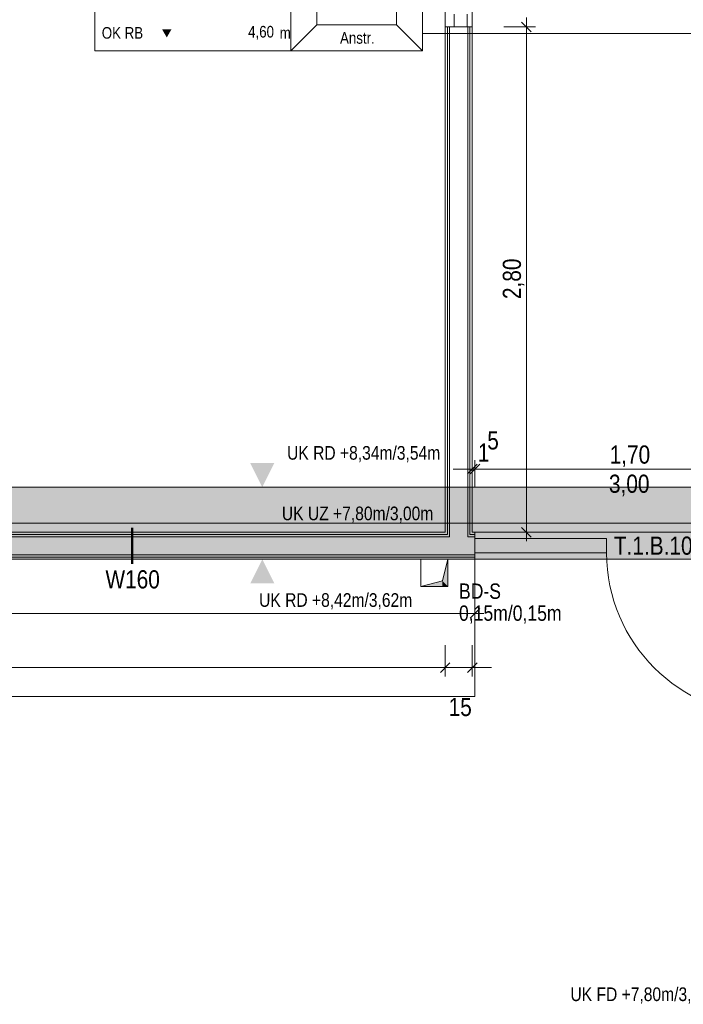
# Model space of a CAD drawing. Extents: x -1920 to 300, y 62 to 656.
# Tile 43 of 60: x -1784 to -1747, y 326 to 381. Entities that reach past the tile are written whole.
import ezdxf
from ezdxf.lldxf.tags import DXFTag

# ---------------------------------------------------------------- set-up
doc = ezdxf.new("R2010")
doc.units = 0
doc.layers.get('0').update_dxf_attribs({"lineweight": 35})
doc.layers.add('--Bem innen', color=3, linetype='Continuous', lineweight=35, true_color=0x00ff00, plot=False)
doc.layers.add('iwb_Schraffur_Unterzug', color=7, linetype='Continuous', lineweight=5, true_color=0xffffcc, plot=False)
for name, color, linetype, lineweight, true_color in [('00 -Bauelemente -Dämmung innen', 7, 'Continuous', 9, 0xff7fe6), ('00 -Bauelemente -Gipskarton', 7, 'Continuous', 9, 0xff7fe6), ('00_Beschriftung UZ', 3, 'Continuous', 13, 0x00ff00), ('30 -34 Innenwände- 2 nichttragend', 7, 'Continuous', 18, 0xff7fe6), ('30 -34 Innenwände- 4 Türen_Fenster', 9, 'Continuous', 15, 0x808080), ('30 -35 Decken- 1 Konstruktion-Träger- Stahlbeton', 7, 'grob-A06G9HJG8I', 13, 0x33aa00), ('30 -35 Decken- 11 Bodendurchbruch', 7, 'Continuous', 15, 0x599559), ('60- 61 allgemeine Ausstattung- 1 Möbel', 7, 'Continuous', 9, 0x00cccc), ('70 -75 Raumstempel- 1 Raumstempel', 1, 'Continuous', 50, 0xff0000), ('70 -75 Raumstempel-2 Verweislinie', 1, 'Continuous', 9, 0xff0000), ('70 -76 Bemaßung- 2 Allgemein', 9, 'Continuous', 5, 0x808080)]:
    doc.layers.add(name, color=color, linetype=linetype, lineweight=lineweight, true_color=true_color)
for name, color, linetype, lineweight in [('70 -71 Achsen- 1 Gebäudeachsen', 7, 'STRICHPUNKT2-A06G9HJF8I', 18), ('70 -75 Raumstempel- 3 Wandstempel', 7, 'Continuous', 50), ('Keine', 7, 'Continuous', 9)]:
    doc.layers.add(name, color=color, linetype=linetype, lineweight=lineweight)
doc.styles.get("Standard").update_dxf_attribs({"font": 'ARIALN.TTF'})
tags = doc.linetypes.add('grob-A06G9HJG8I', pattern=[14, 3, -8, 3]).pattern_tags.tags
tags[8:9] = [DXFTag(74, 4), DXFTag(75, 0), DXFTag(340, '0'), DXFTag(46, 0.0), DXFTag(50, 0.0), DXFTag(44, 0.0), DXFTag(45, 0.0)]
tags[6:7] = [DXFTag(74, 4), DXFTag(75, 0), DXFTag(340, '0'), DXFTag(46, 0.0), DXFTag(50, 0.0), DXFTag(44, 0.0), DXFTag(45, 0.0)]
tags[4:5] = [DXFTag(74, 4), DXFTag(75, 0), DXFTag(340, '0'), DXFTag(46, 0.0), DXFTag(50, 0.0), DXFTag(44, 0.0), DXFTag(45, 0.0)]
tags = doc.linetypes.add('STRICHPUNKT2-A06G9HJF8I', pattern=[12.7, 6.35, -3.175, 0, -3.175]).pattern_tags.tags
tags[10:11] = [DXFTag(74, 4), DXFTag(75, 0), DXFTag(340, '0'), DXFTag(46, 0.0), DXFTag(50, 0.0), DXFTag(44, 0.0), DXFTag(45, 0.0)]
tags[8:9] = [DXFTag(74, 4), DXFTag(75, 0), DXFTag(340, '0'), DXFTag(46, 0.0), DXFTag(50, 0.0), DXFTag(44, 0.0), DXFTag(45, 0.0)]
tags[6:7] = [DXFTag(74, 4), DXFTag(75, 0), DXFTag(340, '0'), DXFTag(46, 0.0), DXFTag(50, 0.0), DXFTag(44, 0.0), DXFTag(45, 0.0)]
tags[4:5] = [DXFTag(74, 4), DXFTag(75, 0), DXFTag(340, '0'), DXFTag(46, 0.0), DXFTag(50, 0.0), DXFTag(44, 0.0), DXFTag(45, 0.0)]

# ---------------------------------------------------------------- blocks, each defined once
blk = doc.blocks.new('Referenz-A06G9HJH8I', base_point=(-1905.787, 86.892))
at = {"layer": '00 -Bauelemente -Dämmung innen', "color": 0, "linetype": 'Continuous', "ltscale": 0.13}
for p, q in [((-1760.231, 380.642), (-1760.231, 352.392)), ((-1759.231, 380.642), (-1759.231, 352.392)), ((-1813.831, 352.392), (-1760.231, 352.392)), ((-1759.231, 352.392), (-1758.831, 352.392)), ((-1813.831, 351.392), (-1758.831, 351.392))]:
    blk.add_line(p, q, dxfattribs=at)
at = {"layer": '00 -Bauelemente -Gipskarton', "color": 0, "linetype": 'Continuous', "ltscale": 0.13}
for p, q in [((-1760.481, 380.642), (-1760.481, 352.642)), ((-1760.356, 380.642), (-1760.356, 352.517)), ((-1760.231, 380.642), (-1760.231, 352.392)), ((-1759.231, 380.642), (-1759.231, 352.392)), ((-1759.106, 380.642), (-1759.106, 352.517)), ((-1758.981, 380.642), (-1758.981, 352.642)), ((-1813.831, 352.642), (-1760.481, 352.642)), ((-1813.831, 352.517), (-1760.356, 352.517)), ((-1759.106, 352.517), (-1758.831, 352.517)), ((-1758.981, 352.642), (-1758.831, 352.642)), ((-1813.831, 352.392), (-1760.231, 352.392)), ((-1759.231, 352.392), (-1758.831, 352.392)), ((-1813.831, 351.392), (-1758.831, 351.392)), ((-1813.831, 351.267), (-1758.831, 351.267)), ((-1813.831, 351.142), (-1758.831, 351.142))]:
    blk.add_line(p, q, dxfattribs=at)
at = {"layer": '00_Beschriftung UZ', "color": 0, "linetype": 'Continuous', "lineweight": 0, "ltscale": 0.13}
for points in [[(-1771.28, 356.478), (-1770.614, 355.142), (-1769.945, 356.477)], [(-1771.28, 353.807), (-1770.614, 355.142), (-1769.945, 353.808)], [(-1771.28, 352.478), (-1770.614, 351.142), (-1769.945, 352.477)], [(-1771.28, 349.807), (-1770.614, 351.142), (-1769.945, 349.808)]]:
    blk.add_solid(points, dxfattribs=at)
at = {"layer": '30 -34 Innenwände- 2 nichttragend', "color": 0, "linetype": 'Continuous', "ltscale": 0.18}
for p, q in [((-1760.481, 380.642), (-1759.106, 380.642)), ((-1760.481, 380.642), (-1760.356, 380.642)), ((-1760.481, 380.642), (-1760.481, 352.642)), ((-1760.356, 380.642), (-1760.231, 380.642)), ((-1760.231, 380.642), (-1759.231, 380.642)), ((-1759.231, 380.642), (-1759.106, 380.642)), ((-1759.106, 380.642), (-1758.981, 380.642)), ((-1759.106, 380.642), (-1758.981, 380.642)), ((-1758.981, 380.642), (-1758.981, 352.642)), ((-1813.831, 352.642), (-1760.481, 352.642)), ((-1758.831, 352.517), (-1758.831, 352.642)), ((-1758.831, 352.517), (-1758.831, 352.642)), ((-1758.831, 352.392), (-1758.831, 352.517)), ((-1758.831, 351.142), (-1758.831, 352.517)), ((-1758.831, 351.392), (-1758.831, 352.392)), ((-1758.831, 351.267), (-1758.831, 351.392)), ((-1813.831, 351.142), (-1758.831, 351.142)), ((-1758.831, 351.142), (-1758.831, 351.267))]:
    blk.add_line(p, q, dxfattribs=at)
at = {"layer": '30 -34 Innenwände- 4 Türen_Fenster', "color": 0, "linetype": 'grob-A06G9HJG8I', "ltscale": 0.15}
for p, q in [((-1760.481, 392.142), (-1760.481, 380.642)), ((-1758.981, 392.142), (-1758.981, 380.642)), ((-1758.831, 352.642), (-1741.831, 352.642)), ((-1758.831, 351.142), (-1741.831, 351.142))]:
    blk.add_line(p, q, dxfattribs=at)
at = {"layer": '30 -34 Innenwände- 4 Türen_Fenster', "color": 0, "linetype": 'Continuous', "ltscale": 0.15}
for p, q in [((-1759.981, 380.642), (-1759.981, 381.342)), ((-1759.251, 381.342), (-1759.251, 380.642)), ((-1759.251, 380.642), (-1759.981, 380.642)), ((-1758.831, 352.292), (-1751.531, 352.292)), ((-1758.831, 351.492), (-1758.831, 352.292)), ((-1751.531, 352.292), (-1751.531, 351.492)), ((-1751.531, 351.492), (-1758.831, 351.492))]:
    blk.add_line(p, q, dxfattribs=at)
at = {"layer": '30 -34 Innenwände- 4 Türen_Fenster', "color": 0, "linetype": 'grob-A06G9HJG8I', "ltscale": 0.15}
blk.add_ellipse((-1742.531, 351.492), major_axis=(-9, 0), ratio=1, start_param=0, end_param=1.570796, dxfattribs=at)
at = {"layer": '30 -35 Decken- 1 Konstruktion-Träger- Stahlbeton', "color": 0}
for p, q in [((-1665.831, 355.142), (-1813.831, 355.142)), ((-1665.831, 351.142), (-1813.831, 351.142))]:
    blk.add_line(p, q, dxfattribs=at)
at = {"layer": '30 -35 Decken- 11 Bodendurchbruch', "color": 0, "linetype": 'Continuous', "ltscale": 0.15}
for p, q in [((-1761.831, 349.642), (-1761.831, 351.142)), ((-1761.831, 351.142), (-1760.331, 351.142)), ((-1760.331, 351.142), (-1760.631, 349.942)), ((-1760.331, 351.142), (-1760.631, 349.942)), ((-1760.331, 349.642), (-1760.331, 351.142)), ((-1760.631, 349.942), (-1761.831, 349.642)), ((-1760.631, 349.942), (-1761.831, 349.642)), ((-1761.831, 349.642), (-1760.331, 349.642))]:
    blk.add_line(p, q, dxfattribs=at)
at = {"layer": '30 -35 Decken- 11 Bodendurchbruch', "color": 0, "lineweight": 0}
for points in [[(-1760.331, 349.642), (-1760.631, 349.942), (-1760.331, 351.142)], [(-1760.631, 349.642), (-1761.831, 349.642), (-1760.631, 349.942)], [(-1760.631, 349.642), (-1760.631, 349.942), (-1760.331, 349.642)]]:
    blk.add_solid(points, dxfattribs=at)
at = {"layer": '60- 61 allgemeine Ausstattung- 1 Möbel', "color": 0, "linetype": 'Continuous', "ltscale": 0.13}
for p, q in [((-1813.831, 351.142), (-1758.831, 351.142)), ((-1758.831, 351.142), (-1758.831, 343.542)), ((-1758.831, 343.542), (-1813.831, 343.542))]:
    blk.add_line(p, q, dxfattribs=at)
at = {"layer": '70 -71 Achsen- 1 Gebäudeachsen', "color": 0, "linetype": 'STRICHPUNKT2-A06G9HJF8I', "ltscale": 0.18}
blk.add_line((-1858.301, 353.142), (-23.361, 353.142), dxfattribs=at)
at = {"layer": '70 -75 Raumstempel- 1 Raumstempel', "color": 0, "lineweight": 9}
for p, q in [((-1779.888, 392.386), (-1779.888, 379.316)), ((-1761.726, 379.316), (-1761.726, 392.386)), ((-1769.024, 385.851), (-1769.024, 379.316)), ((-1767.582, 380.765), (-1767.582, 384.403)), ((-1763.168, 380.765), (-1763.168, 384.403)), ((-1767.582, 380.765), (-1769.024, 379.316)), ((-1767.582, 380.765), (-1763.168, 380.765)), ((-1763.168, 380.765), (-1761.726, 379.316)), ((-1761.726, 379.316), (-1779.888, 379.316))]:
    blk.add_line(p, q, dxfattribs=at)
at = {"layer": '70 -75 Raumstempel- 1 Raumstempel', "color": 0, "lineweight": 0}
blk.add_solid([(-1775.644, 380.513), (-1775.905, 380.06), (-1776.167, 380.513)], dxfattribs=at)
at = {"layer": '70 -75 Raumstempel- 3 Wandstempel', "color": 0, "linetype": 'Continuous', "ltscale": 0.5}
blk.add_line((-1777.831, 350.892), (-1777.831, 352.892), dxfattribs=at)
at = {"layer": '70 -75 Raumstempel-2 Verweislinie', "color": 0}
blk.add_line((-1761.726, 380.287), (-1714.112, 380.287), dxfattribs=at)
at = {"layer": '70 -76 Bemaßung- 2 Allgemein', "color": 0, "linetype": 'Continuous', "lineweight": 20, "ltscale": 0.2}
for p, q in [((-1756.246, 380.908), (-1755.715, 380.377)), ((-1755.715, 380.377), (-1756.246, 380.908)), ((-1758.715, 356.408), (-1759.246, 355.877)), ((-1759.096, 355.877), (-1758.565, 356.408)), ((-1759.096, 355.877), (-1758.565, 356.408)), ((-1755.715, 352.377), (-1756.246, 352.908)), ((-1758.565, 348.408), (-1759.096, 347.877)), ((-1760.215, 345.408), (-1760.746, 344.877)), ((-1760.215, 345.408), (-1760.746, 344.877)), ((-1759.246, 344.877), (-1758.715, 345.408))]:
    blk.add_line(p, q, dxfattribs=at)
at = {"layer": '70 -76 Bemaßung- 2 Allgemein', "color": 0, "linetype": 'Continuous', "ltscale": 0.13}
for p, q in [((-1755.981, 380.142), (-1755.981, 381.173)), ((-1755.981, 381.142), (-1755.981, 380.112)), ((-1757.231, 380.642), (-1755.481, 380.642)), ((-1757.231, 380.642), (-1755.481, 380.642)), ((-1755.981, 353.173), (-1755.981, 380.112)), ((-1758.981, 354.992), (-1758.981, 356.642)), ((-1758.831, 355.142), (-1758.831, 356.642)), ((-1758.831, 355.142), (-1758.831, 356.642)), ((-1759.511, 356.142), (-1760.041, 356.142)), ((-1758.481, 356.142), (-1759.511, 356.142)), ((-1759.331, 356.142), (-1758.3, 356.142)), ((-1759.331, 356.142), (-1758.3, 356.142)), ((-1758.831, 356.142), (-1758.981, 356.142)), ((-1758.3, 356.142), (-1757.77, 356.142)), ((-1742.361, 356.142), (-1758.3, 356.142)), ((-1755.981, 352.142), (-1755.981, 353.173)), ((-1757.231, 352.642), (-1755.481, 352.642)), ((-1758.831, 349.392), (-1758.831, 347.642)), ((-1759.361, 348.142), (-1813.3, 348.142)), ((-1758.331, 348.142), (-1759.361, 348.142)), ((-1760.481, 346.392), (-1760.481, 344.642)), ((-1760.481, 346.392), (-1760.481, 344.642)), ((-1758.981, 346.392), (-1758.981, 344.642)), ((-1761.011, 345.142), (-1813.3, 345.142)), ((-1761.011, 345.142), (-1761.541, 345.142)), ((-1759.981, 345.142), (-1761.011, 345.142)), ((-1759.981, 345.142), (-1761.011, 345.142)), ((-1758.981, 345.142), (-1760.481, 345.142)), ((-1759.481, 345.142), (-1758.45, 345.142)), ((-1758.45, 345.142), (-1757.92, 345.142))]:
    blk.add_line(p, q, dxfattribs=at)
at = {"layer": '--Bem innen', "color": 0, "linetype": 'Continuous', "ltscale": 0.35, "insert": (-1751.403, 355.833), "char_height": 1.00689, "attachment_point": 1}
blk.add_mtext('{\\fArial Narrow;3,00}', dxfattribs=at)
at = {"layer": '00_Beschriftung UZ', "color": 0, "linetype": 'Continuous', "ltscale": 0.13, "char_height": 0.75516, "attachment_point": 1}
for s, insert in [('{\\fArial Narrow;UK RD +8,34m/3,54m}', (-1769.238, 357.418)), ('{\\fArial Narrow;UK UZ +7,80m/3,00m}', (-1769.527, 354.062)), ('{\\fArial Narrow;UK RD +8,42m/3,62m}', (-1770.789, 349.263)), ('{\\fArial Narrow;UK FD +7,80m/3,00m}', (-1753.537, 327.418))]:
    blk.add_mtext(s, dxfattribs=dict(at, insert=insert))
at = {"layer": '30 -35 Decken- 11 Bodendurchbruch', "color": 0, "linetype": 'Continuous', "ltscale": 0.15, "char_height": 0.85, "attachment_point": 1}
for s, insert in [('{\\fArial Narrow;BD-S}', (-1759.712, 349.802)), ('{\\fArial Narrow;0,15m/0,15m}', (-1759.712, 348.584))]:
    blk.add_mtext(s, dxfattribs=dict(at, insert=insert))
at = {"layer": '70 -75 Raumstempel- 1 Raumstempel', "color": 0, "linetype": 'Continuous', "ltscale": 0.5, "char_height": 0.64189, "attachment_point": 1, "rotation": 0}
for s, insert in [('{\\fArial Narrow;OK RB}', (-1779.505, 380.635)), ('{\\fArial Narrow;4,60}', (-1771.396, 380.698)), ('{\\fArial Narrow;m}', (-1769.645, 380.635)), ('{\\fArial Narrow;Anstr.}', (-1766.304, 380.356))]:
    blk.add_mtext(s, dxfattribs=dict(at, insert=insert))
at = {"layer": '70 -75 Raumstempel- 3 Wandstempel', "color": 0, "linetype": 'Continuous', "ltscale": 0.5, "insert": (-1779.302, 350.535), "char_height": 1.00689, "attachment_point": 1}
blk.add_mtext('{\\fArial Narrow;W160}', dxfattribs=at)
at = {"layer": '70 -76 Bemaßung- 2 Allgemein', "color": 0, "linetype": 'Continuous', "ltscale": 0.13, "insert": (-1757.288, 365.563), "char_height": 1.00689, "attachment_point": 1, "rotation": 90}
blk.add_mtext('{\\fArial Narrow;2,80}', dxfattribs=at)
at = {"layer": '70 -76 Bemaßung- 2 Allgemein', "color": 0, "linetype": 'Continuous', "ltscale": 0.13, "char_height": 1.00689, "attachment_point": 1}
for s, insert in [('{\\fArial Narrow;5}', (-1758.147, 358.235)), ('{\\fArial Narrow;1}', (-1758.666, 357.564)), ('{\\fArial Narrow;1,70}', (-1751.365, 357.45)), ('{\\fArial Narrow;15}', (-1760.287, 343.462))]:
    blk.add_mtext(s, dxfattribs=dict(at, insert=insert))
at = {"layer": 'Keine', "color": 0, "linetype": 'Continuous', "ltscale": 0.13, "insert": (-1751.131, 352.402), "char_height": 1.00689, "attachment_point": 1}
blk.add_mtext('{\\fArial Narrow;T.1.B.109}', dxfattribs=at)
blk = doc.blocks.new('Referenz-A06G9HJJ8I', base_point=(-1817.831, 154.592))
at = {"layer": 'iwb_Schraffur_Unterzug', "linetype": 'Continuous', "ltscale": 0.13}
blk.add_hatch(color=256, dxfattribs=at).paths.add_polyline_path([(-1813.831, 353.142), (-1813.831, 355.142), (-1665.831, 355.142), (-1665.831, 351.142), (-1813.831, 351.142)])

msp = doc.modelspace()

# ---------------------------------------------------------------- block references
at = {"color": 8, "lineweight": 25, "ltscale": 0.25, "true_color": 0x808080}
for name, p in [('Referenz-A06G9HJH8I', (-1905.787, 86.892)), ('Referenz-A06G9HJJ8I', (-1817.831, 154.592))]:
    msp.add_blockref(name, p, dxfattribs=at)

doc.saveas('drawing.dxf')
